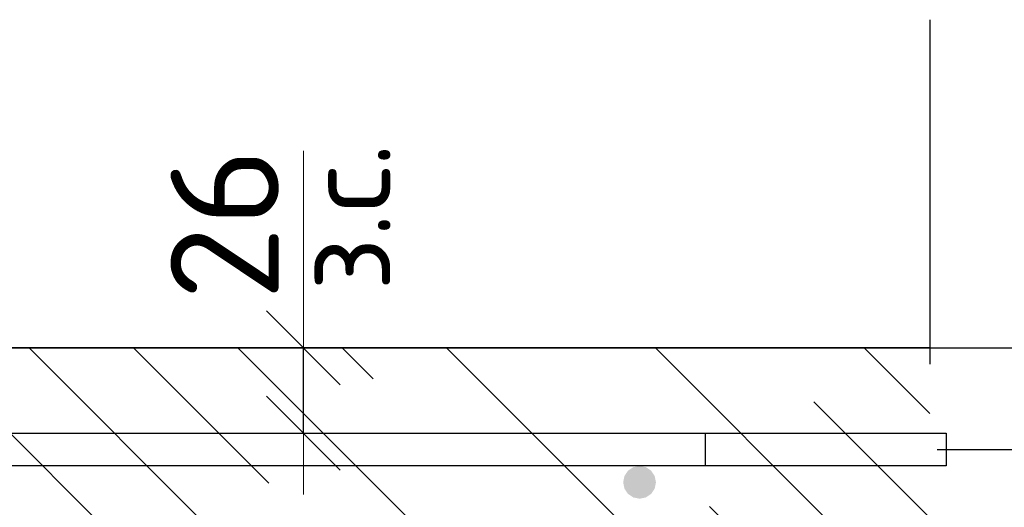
# Model space of a CAD drawing. Header units: metres. Extents: x -38 to 97, y -15 to 21.
# Tile 154 of 229: x 72.479 to 72.779, y 8.483 to 8.632. Entities that reach past the tile are written whole.
import ezdxf

# ---------------------------------------------------------------- set-up
doc = ezdxf.new("R2010")
doc.units = ezdxf.units.M
doc.header["$PDMODE"] = 65
doc.linetypes.add('______4', pattern=[0.135, 0.105, -0.03])
for name, color, linetype, lineweight in [('XR$3$Арм. стержнями верхней зоны', 180, 'Continuous', 35), ('XR$3$Арм.стержн. Арматура края', 96, 'Continuous', 35), ('XR$3$Размерная линия (1)', 7, 'Continuous', 13), ('XR$3$Размерная линия_ общее', 7, 'Continuous', 13), ('XR$4$Арм. стержнями верхней зоны', 180, 'Continuous', 35), ('XR$4$Арм.стержн. Арматура края', 96, 'Continuous', 35), ('XR$4$Размерная линия (1)', 7, 'Continuous', 13), ('XR$4$Размерная линия_ общее', 7, 'Continuous', 13), ('XR$6$Арм. стержнями верхней зоны', 180, 'Continuous', 35), ('XR$6$Арм.стержн. Арматура края', 96, 'Continuous', 35), ('XR$6$Размерная линия (1)', 7, 'Continuous', 13), ('XR$6$Размерная линия_ общее', 7, 'Continuous', 13)]:
    doc.layers.add(name, color=color, linetype=linetype, lineweight=lineweight)
doc.styles.add('ISOCPEUR', font='txt')
doc.dimstyles.new('DIMSTYLE_11', dxfattribs={"dimtxt": 0.033, "dimasz": 0.0375, "dimexe": 0, "dimexo": 0, "dimgap": 0.0165, "dimtad": 2, "dimdec": 0, "dimlfac": 1000, "dimrnd": 1, "dimzin": 12, "dimdsep": 46, "dimtxsty": 'ISOCPEUR', "dimblk1": 'ALL_ML_STRICH', "dimblk2": 'ALL_ML_STRICH', "dimsah": 1, "dimcen": 0, "dimclrd": 7, "dimclre": 256, "dimclrt": 7, "dimadec": 0, "dimazin": 0, "dimtfac": 1, "dimtdec": 0, "dimtix": 1, "dimtmove": 2, "dimatfit": 3, "dimfxl": 0, "dimtvp": 1.2, "dimtzin": 0, "dimlwd": 0, "dimlwe": -3, "dimarcsym": 0})
doc.dimstyles.new('DIMSTYLE_12', dxfattribs={"dimtxt": 0.03, "dimasz": 0.03, "dimexe": 0, "dimexo": 0, "dimgap": 0.015, "dimtad": 2, "dimdec": 0, "dimlfac": 1000, "dimrnd": 1, "dimzin": 12, "dimdsep": 46, "dimtxsty": 'ISOCPEUR', "dimblk1": 'ALL_ML_STRICH', "dimblk2": 'ALL_ML_STRICH', "dimsah": 1, "dimcen": 0, "dimclrd": 7, "dimclre": 256, "dimclrt": 7, "dimadec": 0, "dimazin": 0, "dimtfac": 1, "dimtdec": 0, "dimtix": 1, "dimtmove": 2, "dimatfit": 3, "dimfxl": 0, "dimtzin": 0, "dimlwd": 0, "dimlwe": -3, "dimarcsym": 0})
doc.dimstyles.new('DIMSTYLE_14', dxfattribs={"dimtxt": 0.03, "dimasz": 0.03, "dimexe": 0, "dimexo": 0, "dimgap": 0.015, "dimtad": 2, "dimdec": 0, "dimlfac": 1000, "dimrnd": 1, "dimzin": 12, "dimdsep": 46, "dimtxsty": 'ISOCPEUR', "dimblk1": 'ALL_ML_STRICH', "dimblk2": 'ALL_ML_STRICH', "dimsah": 1, "dimcen": 0, "dimclrd": 7, "dimclre": 256, "dimclrt": 7, "dimadec": 0, "dimazin": 0, "dimtfac": 1, "dimtdec": 0, "dimtix": 1, "dimtmove": 2, "dimatfit": 3, "dimfxl": 0, "dimtvp": 1.2, "dimtzin": 0, "dimlwd": 0, "dimlwe": -3, "dimarcsym": 0})
doc.dimstyles.new('DIMSTYLE_8', dxfattribs={"dimtxt": 0.033, "dimasz": 0.0375, "dimexe": 0, "dimexo": 0, "dimgap": 0.0165, "dimtad": 2, "dimdec": 0, "dimlfac": 1000, "dimrnd": 1, "dimzin": 12, "dimdsep": 46, "dimtxsty": 'ISOCPEUR', "dimblk1": 'ALL_ML_STRICH', "dimblk2": 'ALL_ML_STRICH', "dimsah": 1, "dimcen": 0, "dimclrd": 7, "dimclre": 256, "dimclrt": 7, "dimadec": 0, "dimazin": 0, "dimtfac": 1, "dimtdec": 0, "dimtix": 1, "dimtmove": 2, "dimatfit": 3, "dimfxl": 0, "dimtzin": 0, "dimlwd": 0, "dimlwe": -3, "dimarcsym": 0})
pattern_1 = [(135, (0, 0), (-0.031819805, -0.031819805), [0.4, -0.05, 0, -0.05]), (135, (-0.01591, -0.01591), (-0.031819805, -0.031819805), [0.8, -0.1, 0.1, -0.1])]

# ---------------------------------------------------------------- blocks, each defined once
blk = doc.blocks.new('ALL_ML_STRICH')
at = {"color": 0, "linetype": 'ByBlock', "lineweight": -2}
for p, q in [((0, -0.5), (0, 0.5)), ((-0.3, -0.3), (0.3, 0.3)), ((-1, 0), (0.5, 0))]:
    blk.add_line(p, q, dxfattribs=at)
blk = doc.blocks.new('*D137')
at = {"layer": 'DEFPOINTS', "color": 7, "linetype": 'Continuous', "lineweight": 13, "transparency": 33554687}
for p in [(72.7273, 8.53188), (72.7273, 8.33188), (72.89884, 8.33188)]:
    blk.add_point(p, dxfattribs=at)
at = {"layer": 'XR$3$Размерная линия_ общее', "color": 253, "linetype": 'Continuous', "lineweight": -2, "true_color": 0xa0a0a0, "transparency": 33554687}
for p, q in [((72.7473, 8.53188), (72.89884, 8.53188)), ((72.7473, 8.33188), (72.89884, 8.33188))]:
    blk.add_line(p, q, dxfattribs=at)
at = {"layer": 'XR$3$Размерная линия_ общее', "color": 7, "linetype": 'Continuous', "lineweight": -2, "transparency": 33554687}
blk.add_line((72.89884, 8.33188), (72.89884, 8.53188), dxfattribs=at)
at = {"layer": 'XR$3$Размерная линия_ общее', "color": 7, "linetype": 'Continuous', "lineweight": 13, "transparency": 33554687, "xscale": 0.0375, "yscale": 0.0375, "zscale": 0.0375}
for p, rotation in [((72.89884, 8.53188), 90), ((72.89884, 8.33188), 270)]:
    blk.add_blockref('ALL_ML_STRICH', p, dxfattribs=dict(at, rotation=rotation))
at = {"layer": 'XR$3$Размерная линия_ общее', "color": 7, "linetype": 'Continuous', "lineweight": 13, "transparency": 33554687, "insert": (72.87484, 8.43353), "char_height": 0.033, "width": 0.099, "attachment_point": 5, "rotation": 90, "style": 'ISOCPEUR'}
blk.add_mtext('\\A1;{200}', dxfattribs=at)
blk = doc.blocks.new('*D141')
at = {"layer": 'DEFPOINTS', "color": 7, "linetype": 'Continuous', "lineweight": 13, "transparency": 33554687}
for p in [(72.52503, 8.53188), (72.52503, 8.50588), (72.56502, 8.50588)]:
    blk.add_point(p, dxfattribs=at)
at = {"layer": 'XR$3$Размерная линия_ общее', "color": 253, "linetype": 'Continuous', "lineweight": -2, "true_color": 0xa0a0a0, "transparency": 33554687}
for p, q in [((72.54503, 8.53188), (72.56502, 8.53188)), ((72.54503, 8.50588), (72.56502, 8.50588))]:
    blk.add_line(p, q, dxfattribs=at)
at = {"layer": 'XR$3$Размерная линия_ общее', "color": 7, "linetype": 'Continuous', "lineweight": -2, "transparency": 33554687}
blk.add_line((72.56502, 8.50588), (72.56502, 8.53188), dxfattribs=at)
at = {"layer": 'XR$3$Размерная линия_ общее', "color": 7, "linetype": 'Continuous', "lineweight": 13, "transparency": 33554687, "xscale": 0.0375, "yscale": 0.0375, "zscale": 0.0375}
for p, rotation in [((72.56502, 8.53188), 90), ((72.56502, 8.50588), 270)]:
    blk.add_blockref('ALL_ML_STRICH', p, dxfattribs=dict(at, rotation=rotation))
at = {"layer": 'XR$3$Размерная линия_ общее', "color": 7, "linetype": 'Continuous', "lineweight": 13, "transparency": 33554687, "insert": (72.56456, 8.54924), "char_height": 0.027, "width": 0.00135, "attachment_point": 1, "rotation": 90, "line_spacing_factor": 0.60241, "style": 'ISOCPEUR'}
blk.add_mtext('з.с.', dxfattribs=at)
at = {"layer": 'XR$3$Размерная линия_ общее', "color": 7, "linetype": 'Continuous', "lineweight": 13, "transparency": 33554687, "insert": (72.54102, 8.5696), "char_height": 0.033, "width": 0.066, "attachment_point": 5, "rotation": 90, "style": 'ISOCPEUR'}
blk.add_mtext('\\A1;{26}', dxfattribs=at)
blk = doc.blocks.new('*D199')
at = {"layer": 'DEFPOINTS', "color": 7, "linetype": 'Continuous', "lineweight": 13, "transparency": 33554687}
for p in [(72.73821, 8.50088), (72.73118, 8.37688), (72.82384, 8.37688)]:
    blk.add_point(p, dxfattribs=at)
at = {"layer": 'XR$3$Размерная линия (1)', "color": 9, "linetype": 'Continuous', "lineweight": -2, "true_color": 0xc7c7c7, "transparency": 33554687}
for p, q in [((72.75821, 8.50088), (72.82384, 8.50088)), ((72.75118, 8.37688), (72.82384, 8.37688))]:
    blk.add_line(p, q, dxfattribs=at)
at = {"layer": 'XR$3$Размерная линия (1)', "color": 7, "linetype": 'Continuous', "lineweight": -2, "transparency": 33554687}
blk.add_line((72.82384, 8.37688), (72.82384, 8.50088), dxfattribs=at)
at = {"layer": 'XR$3$Размерная линия (1)', "color": 7, "linetype": 'Continuous', "lineweight": 13, "transparency": 33554687, "xscale": 0.03, "yscale": 0.03, "zscale": 0.03}
for p, rotation in [((72.82384, 8.50088), 90), ((72.82384, 8.37688), 270)]:
    blk.add_blockref('ALL_ML_STRICH', p, dxfattribs=dict(at, rotation=rotation))
at = {"layer": 'XR$3$Размерная линия (1)', "color": 7, "linetype": 'Continuous', "lineweight": 13, "transparency": 33554687, "insert": (72.80134, 8.44188), "char_height": 0.03, "width": 0.09, "attachment_point": 5, "rotation": 90, "style": 'ISOCPEUR'}
blk.add_mtext('\\A1;{124}', dxfattribs=at)
blk = doc.blocks.new('*D200')
at = {"layer": 'DEFPOINTS', "color": 7, "linetype": 'Continuous', "lineweight": 13, "transparency": 33554687}
for p in [(72.72034, 8.53188), (72.73821, 8.50088), (72.82384, 8.50088)]:
    blk.add_point(p, dxfattribs=at)
at = {"layer": 'XR$3$Размерная линия (1)', "color": 9, "linetype": 'Continuous', "lineweight": -2, "true_color": 0xc7c7c7, "transparency": 33554687}
for p, q in [((72.74034, 8.53188), (72.82384, 8.53188)), ((72.75821, 8.50088), (72.82384, 8.50088))]:
    blk.add_line(p, q, dxfattribs=at)
at = {"layer": 'XR$3$Размерная линия (1)', "color": 7, "linetype": 'Continuous', "lineweight": -2, "transparency": 33554687}
blk.add_line((72.82384, 8.50088), (72.82384, 8.53188), dxfattribs=at)
at = {"layer": 'XR$3$Размерная линия (1)', "color": 7, "linetype": 'Continuous', "lineweight": 13, "transparency": 33554687, "xscale": 0.03, "yscale": 0.03, "zscale": 0.03}
for p, rotation in [((72.82384, 8.53188), 90), ((72.82384, 8.50088), 270)]:
    blk.add_blockref('ALL_ML_STRICH', p, dxfattribs=dict(at, rotation=rotation))
at = {"layer": 'XR$3$Размерная линия (1)', "color": 7, "linetype": 'Continuous', "lineweight": 13, "transparency": 33554687, "insert": (72.8011, 8.57917), "char_height": 0.03, "width": 0.06, "attachment_point": 5, "rotation": 90, "style": 'ISOCPEUR'}
blk.add_mtext('\\A1;{31}', dxfattribs=at)
blk = doc.blocks.new('*D304')
at = {"layer": 'DEFPOINTS', "color": 7, "linetype": 'Continuous', "lineweight": 13, "transparency": 33554687}
for p in [(72.7273, 8.53188), (72.7273, 8.33188), (72.89884, 8.33188)]:
    blk.add_point(p, dxfattribs=at)
at = {"layer": 'XR$4$Размерная линия_ общее', "color": 253, "linetype": 'Continuous', "lineweight": -2, "true_color": 0xa0a0a0, "transparency": 33554687}
for p, q in [((72.7473, 8.53188), (72.89884, 8.53188)), ((72.7473, 8.33188), (72.89884, 8.33188))]:
    blk.add_line(p, q, dxfattribs=at)
at = {"layer": 'XR$4$Размерная линия_ общее', "color": 7, "linetype": 'Continuous', "lineweight": -2, "transparency": 33554687}
blk.add_line((72.89884, 8.33188), (72.89884, 8.53188), dxfattribs=at)
at = {"layer": 'XR$4$Размерная линия_ общее', "color": 7, "linetype": 'Continuous', "lineweight": 13, "transparency": 33554687, "xscale": 0.0375, "yscale": 0.0375, "zscale": 0.0375}
for p, rotation in [((72.89884, 8.53188), 90), ((72.89884, 8.33188), 270)]:
    blk.add_blockref('ALL_ML_STRICH', p, dxfattribs=dict(at, rotation=rotation))
at = {"layer": 'XR$4$Размерная линия_ общее', "color": 7, "linetype": 'Continuous', "lineweight": 13, "transparency": 33554687, "insert": (72.87484, 8.43353), "char_height": 0.033, "width": 0.099, "attachment_point": 5, "rotation": 90, "style": 'ISOCPEUR'}
blk.add_mtext('\\A1;{200}', dxfattribs=at)
blk = doc.blocks.new('*D479')
at = {"layer": 'DEFPOINTS', "color": 7, "linetype": 'Continuous', "lineweight": 13, "transparency": 33554687}
for p in [(72.52503, 8.53188), (72.52503, 8.50588), (72.56502, 8.50588)]:
    blk.add_point(p, dxfattribs=at)
at = {"layer": 'XR$4$Размерная линия_ общее', "color": 253, "linetype": 'Continuous', "lineweight": -2, "true_color": 0xa0a0a0, "transparency": 33554687}
for p, q in [((72.54503, 8.53188), (72.56502, 8.53188)), ((72.54503, 8.50588), (72.56502, 8.50588))]:
    blk.add_line(p, q, dxfattribs=at)
at = {"layer": 'XR$4$Размерная линия_ общее', "color": 7, "linetype": 'Continuous', "lineweight": -2, "transparency": 33554687}
blk.add_line((72.56502, 8.50588), (72.56502, 8.53188), dxfattribs=at)
at = {"layer": 'XR$4$Размерная линия_ общее', "color": 7, "linetype": 'Continuous', "lineweight": 13, "transparency": 33554687, "xscale": 0.0375, "yscale": 0.0375, "zscale": 0.0375}
for p, rotation in [((72.56502, 8.53188), 90), ((72.56502, 8.50588), 270)]:
    blk.add_blockref('ALL_ML_STRICH', p, dxfattribs=dict(at, rotation=rotation))
at = {"layer": 'XR$4$Размерная линия_ общее', "color": 7, "linetype": 'Continuous', "lineweight": 13, "transparency": 33554687, "insert": (72.56456, 8.54924), "char_height": 0.027, "width": 0.00135, "attachment_point": 1, "rotation": 90, "line_spacing_factor": 0.60241, "style": 'ISOCPEUR'}
blk.add_mtext('з.с.', dxfattribs=at)
at = {"layer": 'XR$4$Размерная линия_ общее', "color": 7, "linetype": 'Continuous', "lineweight": 13, "transparency": 33554687, "insert": (72.54102, 8.5696), "char_height": 0.033, "width": 0.066, "attachment_point": 5, "rotation": 90, "style": 'ISOCPEUR'}
blk.add_mtext('\\A1;{26}', dxfattribs=at)
blk = doc.blocks.new('*D489')
at = {"layer": 'DEFPOINTS', "color": 7, "linetype": 'Continuous', "lineweight": 13, "transparency": 33554687}
for p in [(72.73821, 8.50088), (72.73118, 8.37688), (72.82384, 8.37688)]:
    blk.add_point(p, dxfattribs=at)
at = {"layer": 'XR$4$Размерная линия (1)', "color": 9, "linetype": 'Continuous', "lineweight": -2, "true_color": 0xc7c7c7, "transparency": 33554687}
for p, q in [((72.75821, 8.50088), (72.82384, 8.50088)), ((72.75118, 8.37688), (72.82384, 8.37688))]:
    blk.add_line(p, q, dxfattribs=at)
at = {"layer": 'XR$4$Размерная линия (1)', "color": 7, "linetype": 'Continuous', "lineweight": -2, "transparency": 33554687}
blk.add_line((72.82384, 8.37688), (72.82384, 8.50088), dxfattribs=at)
at = {"layer": 'XR$4$Размерная линия (1)', "color": 7, "linetype": 'Continuous', "lineweight": 13, "transparency": 33554687, "xscale": 0.03, "yscale": 0.03, "zscale": 0.03}
for p, rotation in [((72.82384, 8.50088), 90), ((72.82384, 8.37688), 270)]:
    blk.add_blockref('ALL_ML_STRICH', p, dxfattribs=dict(at, rotation=rotation))
at = {"layer": 'XR$4$Размерная линия (1)', "color": 7, "linetype": 'Continuous', "lineweight": 13, "transparency": 33554687, "insert": (72.80134, 8.44188), "char_height": 0.03, "width": 0.09, "attachment_point": 5, "rotation": 90, "style": 'ISOCPEUR'}
blk.add_mtext('\\A1;{124}', dxfattribs=at)
blk = doc.blocks.new('*D490')
at = {"layer": 'DEFPOINTS', "color": 7, "linetype": 'Continuous', "lineweight": 13, "transparency": 33554687}
for p in [(72.72034, 8.53188), (72.73821, 8.50088), (72.82384, 8.50088)]:
    blk.add_point(p, dxfattribs=at)
at = {"layer": 'XR$4$Размерная линия (1)', "color": 9, "linetype": 'Continuous', "lineweight": -2, "true_color": 0xc7c7c7, "transparency": 33554687}
for p, q in [((72.74034, 8.53188), (72.82384, 8.53188)), ((72.75821, 8.50088), (72.82384, 8.50088))]:
    blk.add_line(p, q, dxfattribs=at)
at = {"layer": 'XR$4$Размерная линия (1)', "color": 7, "linetype": 'Continuous', "lineweight": -2, "transparency": 33554687}
blk.add_line((72.82384, 8.50088), (72.82384, 8.53188), dxfattribs=at)
at = {"layer": 'XR$4$Размерная линия (1)', "color": 7, "linetype": 'Continuous', "lineweight": 13, "transparency": 33554687, "xscale": 0.03, "yscale": 0.03, "zscale": 0.03}
for p, rotation in [((72.82384, 8.53188), 90), ((72.82384, 8.50088), 270)]:
    blk.add_blockref('ALL_ML_STRICH', p, dxfattribs=dict(at, rotation=rotation))
at = {"layer": 'XR$4$Размерная линия (1)', "color": 7, "linetype": 'Continuous', "lineweight": 13, "transparency": 33554687, "insert": (72.8011, 8.57917), "char_height": 0.03, "width": 0.06, "attachment_point": 5, "rotation": 90, "style": 'ISOCPEUR'}
blk.add_mtext('\\A1;{31}', dxfattribs=at)
blk = doc.blocks.new('*D787')
at = {"layer": 'DEFPOINTS', "color": 7, "linetype": 'Continuous', "lineweight": 13, "transparency": 33554687}
for p in [(72.7273, 8.53188), (72.7273, 8.33188), (72.89884, 8.33188)]:
    blk.add_point(p, dxfattribs=at)
at = {"layer": 'XR$6$Размерная линия_ общее', "color": 253, "linetype": 'Continuous', "lineweight": -2, "true_color": 0xa0a0a0, "transparency": 33554687}
for p, q in [((72.7473, 8.53188), (72.89884, 8.53188)), ((72.7473, 8.33188), (72.89884, 8.33188))]:
    blk.add_line(p, q, dxfattribs=at)
at = {"layer": 'XR$6$Размерная линия_ общее', "color": 7, "linetype": 'Continuous', "lineweight": -2, "transparency": 33554687}
blk.add_line((72.89884, 8.33188), (72.89884, 8.53188), dxfattribs=at)
at = {"layer": 'XR$6$Размерная линия_ общее', "color": 7, "linetype": 'Continuous', "lineweight": 13, "transparency": 33554687, "xscale": 0.0375, "yscale": 0.0375, "zscale": 0.0375}
for p, rotation in [((72.89884, 8.53188), 90), ((72.89884, 8.33188), 270)]:
    blk.add_blockref('ALL_ML_STRICH', p, dxfattribs=dict(at, rotation=rotation))
at = {"layer": 'XR$6$Размерная линия_ общее', "color": 7, "linetype": 'Continuous', "lineweight": 13, "transparency": 33554687, "insert": (72.87484, 8.43353), "char_height": 0.033, "width": 0.099, "attachment_point": 5, "rotation": 90, "style": 'ISOCPEUR'}
blk.add_mtext('\\A1;{200}', dxfattribs=at)
blk = doc.blocks.new('*D942')
at = {"layer": 'DEFPOINTS', "color": 7, "linetype": 'Continuous', "lineweight": 13, "transparency": 33554687}
for p in [(72.52503, 8.53188), (72.52503, 8.50588), (72.56502, 8.50588)]:
    blk.add_point(p, dxfattribs=at)
at = {"layer": 'XR$6$Размерная линия_ общее', "color": 253, "linetype": 'Continuous', "lineweight": -2, "true_color": 0xa0a0a0, "transparency": 33554687}
for p, q in [((72.54503, 8.53188), (72.56502, 8.53188)), ((72.54503, 8.50588), (72.56502, 8.50588))]:
    blk.add_line(p, q, dxfattribs=at)
at = {"layer": 'XR$6$Размерная линия_ общее', "color": 7, "linetype": 'Continuous', "lineweight": -2, "transparency": 33554687}
blk.add_line((72.56502, 8.50588), (72.56502, 8.53188), dxfattribs=at)
at = {"layer": 'XR$6$Размерная линия_ общее', "color": 7, "linetype": 'Continuous', "lineweight": 13, "transparency": 33554687, "xscale": 0.0375, "yscale": 0.0375, "zscale": 0.0375}
for p, rotation in [((72.56502, 8.53188), 90), ((72.56502, 8.50588), 270)]:
    blk.add_blockref('ALL_ML_STRICH', p, dxfattribs=dict(at, rotation=rotation))
at = {"layer": 'XR$6$Размерная линия_ общее', "color": 7, "linetype": 'Continuous', "lineweight": 13, "transparency": 33554687, "insert": (72.56456, 8.54924), "char_height": 0.027, "width": 0.00135, "attachment_point": 1, "rotation": 90, "line_spacing_factor": 0.60241, "style": 'ISOCPEUR'}
blk.add_mtext('з.с.', dxfattribs=at)
at = {"layer": 'XR$6$Размерная линия_ общее', "color": 7, "linetype": 'Continuous', "lineweight": 13, "transparency": 33554687, "insert": (72.54102, 8.5696), "char_height": 0.033, "width": 0.066, "attachment_point": 5, "rotation": 90, "style": 'ISOCPEUR'}
blk.add_mtext('\\A1;{26}', dxfattribs=at)
blk = doc.blocks.new('*D996')
at = {"layer": 'DEFPOINTS', "color": 7, "linetype": 'Continuous', "lineweight": 13, "transparency": 33554687}
for p in [(72.7385, 8.50088), (72.73118, 8.37688), (72.82384, 8.37688)]:
    blk.add_point(p, dxfattribs=at)
at = {"layer": 'XR$6$Размерная линия (1)', "color": 9, "linetype": 'Continuous', "lineweight": -2, "true_color": 0xc7c7c7, "transparency": 33554687}
for p, q in [((72.7585, 8.50088), (72.82384, 8.50088)), ((72.75118, 8.37688), (72.82384, 8.37688))]:
    blk.add_line(p, q, dxfattribs=at)
at = {"layer": 'XR$6$Размерная линия (1)', "color": 7, "linetype": 'Continuous', "lineweight": -2, "transparency": 33554687}
blk.add_line((72.82384, 8.37688), (72.82384, 8.50088), dxfattribs=at)
at = {"layer": 'XR$6$Размерная линия (1)', "color": 7, "linetype": 'Continuous', "lineweight": 13, "transparency": 33554687, "xscale": 0.03, "yscale": 0.03, "zscale": 0.03}
for p, rotation in [((72.82384, 8.50088), 90), ((72.82384, 8.37688), 270)]:
    blk.add_blockref('ALL_ML_STRICH', p, dxfattribs=dict(at, rotation=rotation))
at = {"layer": 'XR$6$Размерная линия (1)', "color": 7, "linetype": 'Continuous', "lineweight": 13, "transparency": 33554687, "insert": (72.80134, 8.44188), "char_height": 0.03, "width": 0.09, "attachment_point": 5, "rotation": 90, "style": 'ISOCPEUR'}
blk.add_mtext('\\A1;{124}', dxfattribs=at)
blk = doc.blocks.new('*D997')
at = {"layer": 'DEFPOINTS', "color": 7, "linetype": 'Continuous', "lineweight": 13, "transparency": 33554687}
for p in [(72.72034, 8.53188), (72.7385, 8.50088), (72.82384, 8.50088)]:
    blk.add_point(p, dxfattribs=at)
at = {"layer": 'XR$6$Размерная линия (1)', "color": 9, "linetype": 'Continuous', "lineweight": -2, "true_color": 0xc7c7c7, "transparency": 33554687}
for p, q in [((72.74034, 8.53188), (72.82384, 8.53188)), ((72.7585, 8.50088), (72.82384, 8.50088))]:
    blk.add_line(p, q, dxfattribs=at)
at = {"layer": 'XR$6$Размерная линия (1)', "color": 7, "linetype": 'Continuous', "lineweight": -2, "transparency": 33554687}
blk.add_line((72.82384, 8.50088), (72.82384, 8.53188), dxfattribs=at)
at = {"layer": 'XR$6$Размерная линия (1)', "color": 7, "linetype": 'Continuous', "lineweight": 13, "transparency": 33554687, "xscale": 0.03, "yscale": 0.03, "zscale": 0.03}
for p, rotation in [((72.82384, 8.53188), 90), ((72.82384, 8.50088), 270)]:
    blk.add_blockref('ALL_ML_STRICH', p, dxfattribs=dict(at, rotation=rotation))
at = {"layer": 'XR$6$Размерная линия (1)', "color": 7, "linetype": 'Continuous', "lineweight": 13, "transparency": 33554687, "insert": (72.8011, 8.57917), "char_height": 0.03, "width": 0.06, "attachment_point": 5, "rotation": 90, "style": 'ISOCPEUR'}
blk.add_mtext('\\A1;{31}', dxfattribs=at)

msp = doc.modelspace()

# ---------------------------------------------------------------- hatches: boundary and pattern name
at = {"linetype": 'Continuous', "lineweight": 13, "transparency": 33554687}
h = msp.add_hatch(dxfattribs=at)
h.set_pattern_fill('__________540', scale=0.015, style=0, pattern_type=2)
h.set_pattern_definition(pattern_1)
h.paths.add_polyline_path([(72.1675, 8.53188), (72.1675, 8.33188), (72.75595, 8.33188), (72.75595, 8.53188)], flags=0)
h = msp.add_hatch(dxfattribs=at)
h.set_pattern_fill('__________540', scale=0.015, style=0, pattern_type=2)
h.set_pattern_definition(pattern_1)
h.paths.add_polyline_path([(72.1675, 8.53188), (72.1675, 8.33188), (72.75595, 8.33188), (72.75595, 8.53188)], flags=0)
h = msp.add_hatch(dxfattribs=at)
h.set_pattern_fill('__________540', scale=0.015, style=0, pattern_type=2)
h.set_pattern_definition(pattern_1)
h.paths.add_polyline_path([(72.1675, 8.53188), (72.1675, 8.33188), (72.75595, 8.33188), (72.75595, 8.53188)], flags=0)
at = {"layer": 'XR$3$Арм. стержнями верхней зоны', "linetype": 'Continuous', "lineweight": 50, "transparency": 33554687}
msp.add_hatch(color=4, dxfattribs=at).paths.add_polyline_path([(72.67251, 8.49088), (72.67212, 8.49279), (72.67104, 8.49441), (72.66942, 8.4955), (72.66751, 8.49588), (72.66559, 8.4955), (72.66397, 8.49441), (72.66289, 8.49279), (72.66251, 8.49088), (72.66289, 8.48896), (72.66397, 8.48734), (72.66559, 8.48626), (72.66751, 8.48588), (72.66942, 8.48626), (72.67104, 8.48734), (72.67212, 8.48896)])
at = {"layer": 'XR$4$Арм. стержнями верхней зоны', "linetype": 'Continuous', "lineweight": 50, "transparency": 33554687}
msp.add_hatch(color=4, dxfattribs=at).paths.add_polyline_path([(72.67251, 8.49088), (72.67212, 8.49279), (72.67104, 8.49441), (72.66942, 8.4955), (72.66751, 8.49588), (72.66559, 8.4955), (72.66397, 8.49441), (72.66289, 8.49279), (72.66251, 8.49088), (72.66289, 8.48896), (72.66397, 8.48734), (72.66559, 8.48626), (72.66751, 8.48588), (72.66942, 8.48626), (72.67104, 8.48734), (72.67212, 8.48896)])
at = {"layer": 'XR$6$Арм. стержнями верхней зоны', "linetype": 'Continuous', "lineweight": 50, "transparency": 33554687}
msp.add_hatch(color=4, dxfattribs=at).paths.add_polyline_path([(72.67251, 8.49088), (72.67212, 8.49279), (72.67104, 8.49441), (72.66942, 8.4955), (72.66751, 8.49588), (72.66559, 8.4955), (72.66397, 8.49441), (72.66289, 8.49279), (72.66251, 8.49088), (72.66289, 8.48896), (72.66397, 8.48734), (72.66559, 8.48626), (72.66751, 8.48588), (72.66942, 8.48626), (72.67104, 8.48734), (72.67212, 8.48896)])

# ---------------------------------------------------------------- linework, layer by layer
at = {"color": 7, "linetype": '______4', "lineweight": 25, "transparency": 33554687}
msp.add_line((72.75595, 8.63188), (72.75595, 8.23188), dxfattribs=at)
msp.add_line((72.75595, 8.63188), (72.75595, 8.23188), dxfattribs=at)
msp.add_line((72.75595, 8.63188), (72.75595, 8.23188), dxfattribs=at)
at = {"color": 7, "linetype": 'Continuous', "lineweight": 13, "transparency": 33554687}
msp.add_line((72.56502, 8.53188), (72.56502, 8.59188), dxfattribs=at)
msp.add_line((72.56502, 8.53188), (72.56502, 8.59188), dxfattribs=at)
msp.add_line((72.56502, 8.53188), (72.56502, 8.59188), dxfattribs=at)
at = {"color": 7, "linetype": 'Continuous', "lineweight": 35, "transparency": 33554687}
msp.add_line((72.75595, 8.53188), (72.1675, 8.53188), dxfattribs=at)
msp.add_line((72.75595, 8.53188), (72.1675, 8.53188), dxfattribs=at)
msp.add_line((72.75595, 8.53188), (72.1675, 8.53188), dxfattribs=at)
at = {"layer": 'XR$3$Арм. стержнями верхней зоны', "color": 4, "linetype": 'Continuous', "lineweight": 25, "transparency": 33554687}
for points in [[(72.76095, 8.49588), (72.1875, 8.49588), (72.1875, 8.50588), (72.76095, 8.50588), (72.76095, 8.49588)], [(72.76095, 8.49588), (72.44251, 8.49588), (72.44251, 8.50588), (72.76095, 8.50588), (72.76095, 8.49588)]]:
    msp.add_lwpolyline(points, dxfattribs=at)
at = {"layer": 'XR$3$Арм.стержн. Арматура края', "color": 4, "linetype": 'Continuous', "lineweight": 25, "transparency": 33554687}
msp.add_lwpolyline([(72.21607, 8.50588), (72.6875, 8.50588), (72.6875, 8.49588), (72.21676, 8.49588)], dxfattribs=at)
at = {"layer": 'XR$4$Арм. стержнями верхней зоны', "color": 4, "linetype": 'Continuous', "lineweight": 25, "transparency": 33554687}
for points in [[(72.76095, 8.49588), (72.1875, 8.49588), (72.1875, 8.50588), (72.76095, 8.50588), (72.76095, 8.49588)], [(72.76095, 8.49588), (72.1875, 8.49588), (72.1875, 8.50588), (72.76095, 8.50588), (72.76095, 8.49588)], [(72.76095, 8.49588), (72.44251, 8.49588), (72.44251, 8.50588), (72.76095, 8.50588), (72.76095, 8.49588)]]:
    msp.add_lwpolyline(points, dxfattribs=at)
at = {"layer": 'XR$4$Арм.стержн. Арматура края', "color": 4, "linetype": 'Continuous', "lineweight": 25, "transparency": 33554687}
msp.add_lwpolyline([(72.21607, 8.50588), (72.6875, 8.50588), (72.6875, 8.49588), (72.21676, 8.49588)], dxfattribs=at)
at = {"layer": 'XR$6$Арм. стержнями верхней зоны', "color": 4, "linetype": 'Continuous', "lineweight": 25, "transparency": 33554687}
for points in [[(72.76095, 8.49588), (72.1875, 8.49588), (72.1875, 8.50588), (72.76095, 8.50588), (72.76095, 8.49588)], [(72.76095, 8.49588), (72.44251, 8.49588), (72.44251, 8.50588), (72.76095, 8.50588), (72.76095, 8.49588)]]:
    msp.add_lwpolyline(points, dxfattribs=at)
at = {"layer": 'XR$6$Арм.стержн. Арматура края', "color": 4, "linetype": 'Continuous', "lineweight": 25, "transparency": 33554687}
msp.add_lwpolyline([(72.21607, 8.50588), (72.6875, 8.50588), (72.6875, 8.49588), (72.21676, 8.49588)], dxfattribs=at)

# ---------------------------------------------------------------- dimensions: what is measured, and where the dimension line sits
at = {"layer": 'XR$3$Размерная линия (1)', "color": 7, "linetype": 'Continuous', "lineweight": 13, "transparency": 33554687}
for base, p1, p2, dimstyle, picture, middle in [((72.82384, 8.53188), (72.75821, 8.50088), (72.74034, 8.53188), 'DIMSTYLE_14', '*D200', (72.8011, 8.57917)), ((72.82384, 8.50088), (72.75118, 8.37688), (72.75821, 8.50088), 'DIMSTYLE_12', '*D199', (72.80134, 8.44188))]:
    dim = msp.add_linear_dim(base=base, p1=p1, p2=p2, angle=90, dimstyle=dimstyle, override={"dimpost": '<>', "dimclrd": 7, "dimclre": 9, "dimclrt": 7, "dimlwd": 0, "dimlwe": 65533}, dxfattribs=at)
    dim.commit()
    dim.dimension.update_dxf_attribs({"geometry": picture, "text_midpoint": middle, "dimtype": 160})
at = {"layer": 'XR$3$Размерная линия_ общее', "color": 7, "linetype": 'Continuous', "lineweight": 13, "transparency": 33554687}
dim = msp.add_linear_dim(base=(72.56502, 8.53188), p1=(72.54503, 8.50588), p2=(72.54503, 8.53188), angle=90, text='<>\\Xз.с.', dimstyle='DIMSTYLE_11', override={"dimpost": '<>', "dimclrd": 7, "dimclre": 253, "dimclrt": 7, "dimlwd": 0, "dimlwe": 65533}, dxfattribs=at)
dim.commit()
dim.dimension.update_dxf_attribs({"geometry": '*D141', "text_midpoint": (72.54102, 8.5696), "dimtype": 160})
dim = msp.add_linear_dim(base=(72.89884, 8.53188), p1=(72.7473, 8.33188), p2=(72.7473, 8.53188), angle=90, dimstyle='DIMSTYLE_8', override={"dimpost": '<>', "dimclrd": 7, "dimclre": 253, "dimclrt": 7, "dimlwd": 0, "dimlwe": 65533}, dxfattribs=at)
dim.commit()
dim.dimension.update_dxf_attribs({"geometry": '*D137', "text_midpoint": (72.87484, 8.43353), "dimtype": 160})
at = {"layer": 'XR$4$Размерная линия (1)', "color": 7, "linetype": 'Continuous', "lineweight": 13, "transparency": 33554687}
for base, p1, p2, dimstyle, picture, middle in [((72.82384, 8.53188), (72.75821, 8.50088), (72.74034, 8.53188), 'DIMSTYLE_14', '*D490', (72.8011, 8.57917)), ((72.82384, 8.50088), (72.75118, 8.37688), (72.75821, 8.50088), 'DIMSTYLE_12', '*D489', (72.80134, 8.44188))]:
    dim = msp.add_linear_dim(base=base, p1=p1, p2=p2, angle=90, dimstyle=dimstyle, override={"dimpost": '<>', "dimclrd": 7, "dimclre": 9, "dimclrt": 7, "dimlwd": 0, "dimlwe": 65533}, dxfattribs=at)
    dim.commit()
    dim.dimension.update_dxf_attribs({"geometry": picture, "text_midpoint": middle, "dimtype": 160})
at = {"layer": 'XR$4$Размерная линия_ общее', "color": 7, "linetype": 'Continuous', "lineweight": 13, "transparency": 33554687}
dim = msp.add_linear_dim(base=(72.56502, 8.53188), p1=(72.54503, 8.50588), p2=(72.54503, 8.53188), angle=90, text='<>\\Xз.с.', dimstyle='DIMSTYLE_11', override={"dimpost": '<>', "dimclrd": 7, "dimclre": 253, "dimclrt": 7, "dimlwd": 0, "dimlwe": 65533}, dxfattribs=at)
dim.commit()
dim.dimension.update_dxf_attribs({"geometry": '*D479', "text_midpoint": (72.54102, 8.5696), "dimtype": 160})
dim = msp.add_linear_dim(base=(72.89884, 8.53188), p1=(72.7473, 8.33188), p2=(72.7473, 8.53188), angle=90, dimstyle='DIMSTYLE_8', override={"dimpost": '<>', "dimclrd": 7, "dimclre": 253, "dimclrt": 7, "dimlwd": 0, "dimlwe": 65533}, dxfattribs=at)
dim.commit()
dim.dimension.update_dxf_attribs({"geometry": '*D304', "text_midpoint": (72.87484, 8.43353), "dimtype": 160})
at = {"layer": 'XR$6$Размерная линия (1)', "color": 7, "linetype": 'Continuous', "lineweight": 13, "transparency": 33554687}
for base, p1, p2, dimstyle, picture, middle in [((72.82384, 8.53188), (72.7585, 8.50088), (72.74034, 8.53188), 'DIMSTYLE_14', '*D997', (72.8011, 8.57917)), ((72.82384, 8.50088), (72.75118, 8.37688), (72.7585, 8.50088), 'DIMSTYLE_12', '*D996', (72.80134, 8.44188))]:
    dim = msp.add_linear_dim(base=base, p1=p1, p2=p2, angle=90, dimstyle=dimstyle, override={"dimpost": '<>', "dimclrd": 7, "dimclre": 9, "dimclrt": 7, "dimlwd": 0, "dimlwe": 65533}, dxfattribs=at)
    dim.commit()
    dim.dimension.update_dxf_attribs({"geometry": picture, "text_midpoint": middle, "dimtype": 160})
at = {"layer": 'XR$6$Размерная линия_ общее', "color": 7, "linetype": 'Continuous', "lineweight": 13, "transparency": 33554687}
dim = msp.add_linear_dim(base=(72.56502, 8.53188), p1=(72.54503, 8.50588), p2=(72.54503, 8.53188), angle=90, text='<>\\Xз.с.', dimstyle='DIMSTYLE_11', override={"dimpost": '<>', "dimclrd": 7, "dimclre": 253, "dimclrt": 7, "dimlwd": 0, "dimlwe": 65533}, dxfattribs=at)
dim.commit()
dim.dimension.update_dxf_attribs({"geometry": '*D942', "text_midpoint": (72.54102, 8.5696), "dimtype": 160})
dim = msp.add_linear_dim(base=(72.89884, 8.53188), p1=(72.7473, 8.33188), p2=(72.7473, 8.53188), angle=90, dimstyle='DIMSTYLE_8', override={"dimpost": '<>', "dimclrd": 7, "dimclre": 253, "dimclrt": 7, "dimlwd": 0, "dimlwe": 65533}, dxfattribs=at)
dim.commit()
dim.dimension.update_dxf_attribs({"geometry": '*D787', "text_midpoint": (72.87484, 8.43353), "dimtype": 160})

doc.saveas('drawing.dxf')
